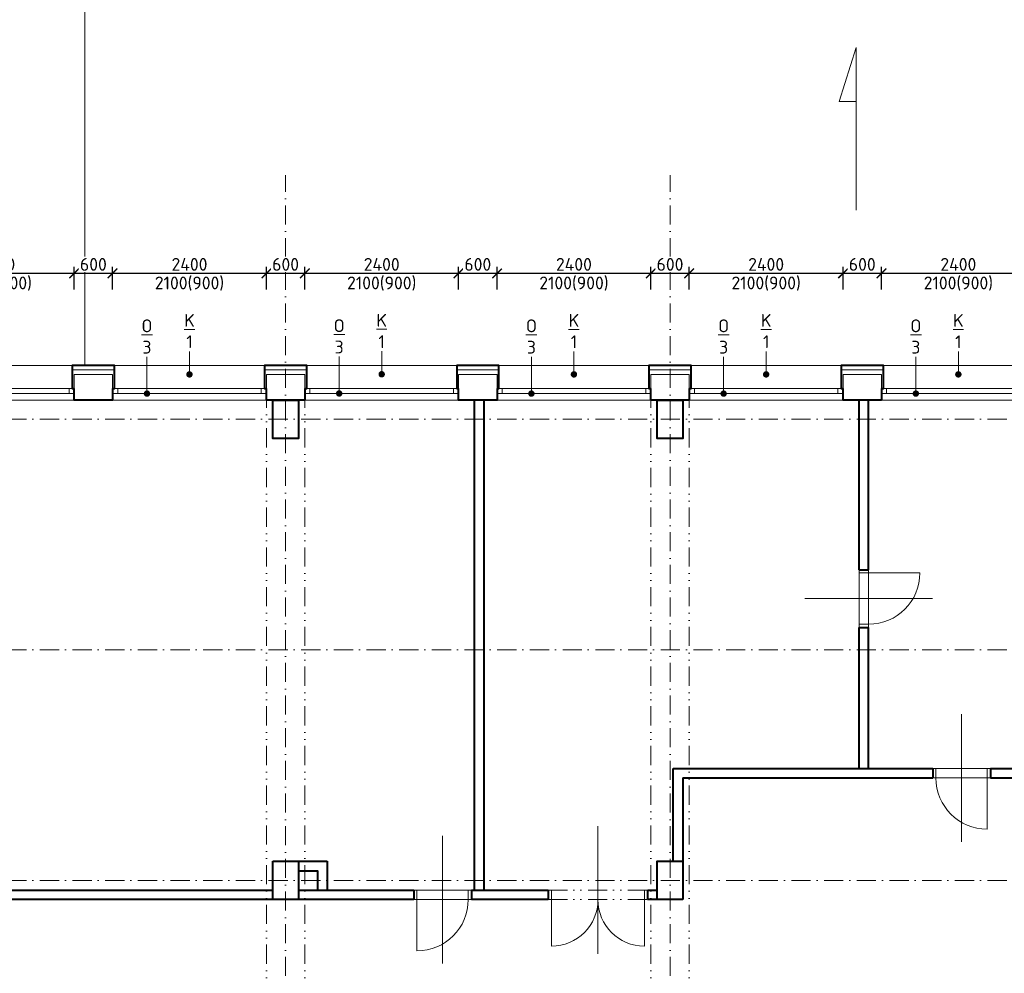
# Model space of a CAD drawing. Header units: metres. Extents: x -115250 to 1551995, y -140807 to 374743.
# Tile 132 of 205: x 68497 to 83864, y 151231 to 166119. Entities that reach past the tile are written whole.
import ezdxf
from ezdxf import colors
from ezdxf.entities.mleader import LeaderData, LeaderLine
from ezdxf.math import Vec2, Vec3

# ---------------------------------------------------------------- set-up
doc = ezdxf.new("R2010")
doc.units = ezdxf.units.M
doc.header["$LTSCALE"] = 100
doc.header["$PDMODE"] = 3
doc.header["$PDSIZE"] = 150
doc.linetypes.add('0102aČERCHOVANÁ', pattern=[5.1, 3, -1, 0.1, -1])
doc.linetypes.add('0103aDVOJČERCHOVANÁ', pattern=[6.2, 3, -1, 0.1, -1, 0.1, -1])
doc.layers.get('Defpoints').update_dxf_attribs({"lineweight": 9})
for name, color, linetype, lineweight in [('010-izolace EPS', 12, '0109IZOLACEEPS', 9), ('010-kota', 3, 'Continuous', 9), ('010-okno', 10, 'Continuous', 15), ('010-okno bublina', 12, 'Continuous', 9), ('010-tenka', 10, 'Continuous', 15), ('010-tlusta', 10, 'Continuous', 40), ('012-klempirske popis', 16, 'Continuous', 9), ('910-dvere', 7, 'Continuous', 15), ('910-osa', 8, '0102aČERCHOVANÁ', 9), ('910-tenka', 4, 'Continuous', 15), ('910-tenka nad', 4, '0103aDVOJČERCHOVANÁ', 15), ('910-tlusta', 6, 'Continuous', 40)]:
    doc.layers.add(name, color=color, linetype=linetype, lineweight=lineweight)
doc.styles.add('ISOCPEUR', font='isocpeur.ttf')
doc.linetypes.add('0109IZOLACEEPS', pattern='A,1e-05,[2,atsunami.shx,S=0.4871,R=0,X=0,Y=0],-0.9742,[2,atsunami.shx,S=0.4871,R=180,X=0,Y=0],-1e-05', length=0.97422)
doc.dimstyles.new('TSUNAMI_100', dxfattribs={"dimscale": 100, "dimtxt": 2, "dimasz": 1.5, "dimexe": 1, "dimexo": 2, "dimgap": 0.4, "dimtad": 1, "dimdec": 0, "dimrnd": 5, "dimzin": 0, "dimtxsty": 'ISOCPEUR', "dimblk1": 'ARCHTICK', "dimblk2": 'ARCHTICK', "dimsah": 1, "dimcen": 0.09, "dimdle": 1, "dimclrd": 256, "dimclre": 256, "dimclrt": 256, "dimadec": 0, "dimazin": 0, "dimtfac": 1, "dimtdec": 0, "dimtix": 1, "dimtmove": 1, "dimatfit": 3, "dimfxlon": 1, "dimtfill": 1, "dimtolj": 1, "dimtzin": 0, "dimarcsym": 0})

# ---------------------------------------------------------------- blocks, each defined once
blk = doc.blocks.new('_ARCHTICK')
at = {"color": 0, "linetype": 'ByBlock', "const_width": 0.15}
blk.add_lwpolyline([(-0.5, -0.5), (0.5, 0.5)], dxfattribs=at)
blk = doc.blocks.new('*D633')
at = {"layer": '010-kota', "lineweight": -2, "transparency": 16777216}
for p, q in [((66847, 162159), (69447, 162159)), ((66947, 161909), (66947, 162259)), ((69347, 161909), (69347, 162259))]:
    blk.add_line(p, q, dxfattribs=at)
at = {"layer": 'Defpoints', "color": 0, "transparency": 16777216}
for p in [(69347, 162159), (66947, 160381), (69347, 160381)]:
    blk.add_point(p, dxfattribs=at)
at = {"layer": '010-kota', "lineweight": -2, "transparency": 16777216, "xscale": 150, "yscale": 150, "zscale": 150, "rotation": 180}
blk.add_blockref('_ARCHTICK', (66947, 162159), dxfattribs=at)
at = {"layer": '010-kota', "lineweight": -2, "transparency": 16777216, "xscale": 150, "yscale": 150, "zscale": 150}
blk.add_blockref('_ARCHTICK', (69347, 162159), dxfattribs=at)
at = {"layer": '010-kota', "transparency": 16777216, "insert": (68147, 162299), "char_height": 200, "attachment_point": 5, "style": 'ISOCPEUR', "bg_fill": 3, "box_fill_scale": 1.1, "bg_fill_color": 256, "bg_fill_true_color": 13158600, "bg_fill_transparency": 0}
blk.add_mtext('\\A1;2400', dxfattribs=at)
at = {"layer": '010-kota', "transparency": 16777216, "insert": (68147, 161999), "char_height": 200, "attachment_point": 5, "style": 'ISOCPEUR', "bg_fill": 3, "box_fill_scale": 1.1, "bg_fill_color": 256, "bg_fill_true_color": 13158600, "bg_fill_transparency": 0}
blk.add_mtext('\\A1;2100(900)', dxfattribs=at)
blk = doc.blocks.new('*D634')
at = {"layer": '010-kota', "lineweight": -2, "transparency": 16777216}
for p, q in [((69847, 162159), (72447, 162159)), ((69947, 161909), (69947, 162259)), ((72347, 161909), (72347, 162259))]:
    blk.add_line(p, q, dxfattribs=at)
at = {"layer": 'Defpoints', "color": 0, "transparency": 16777216}
for p in [(72347, 162159), (69947, 160381), (72347, 160381)]:
    blk.add_point(p, dxfattribs=at)
at = {"layer": '010-kota', "lineweight": -2, "transparency": 16777216, "xscale": 150, "yscale": 150, "zscale": 150, "rotation": 180}
blk.add_blockref('_ARCHTICK', (69947, 162159), dxfattribs=at)
at = {"layer": '010-kota', "lineweight": -2, "transparency": 16777216, "xscale": 150, "yscale": 150, "zscale": 150}
blk.add_blockref('_ARCHTICK', (72347, 162159), dxfattribs=at)
at = {"layer": '010-kota', "transparency": 16777216, "insert": (71147, 162299), "char_height": 200, "attachment_point": 5, "style": 'ISOCPEUR', "bg_fill": 3, "box_fill_scale": 1.1, "bg_fill_color": 256, "bg_fill_true_color": 13158600, "bg_fill_transparency": 0}
blk.add_mtext('\\A1;2400', dxfattribs=at)
at = {"layer": '010-kota', "transparency": 16777216, "insert": (71147, 161999), "char_height": 200, "attachment_point": 5, "style": 'ISOCPEUR', "bg_fill": 3, "box_fill_scale": 1.1, "bg_fill_color": 256, "bg_fill_true_color": 13158600, "bg_fill_transparency": 0}
blk.add_mtext('\\A1;2100(900)', dxfattribs=at)
blk = doc.blocks.new('*D635')
at = {"layer": '010-kota', "lineweight": -2, "transparency": 16777216}
for p, q in [((69247, 162159), (70047, 162159)), ((69347, 161909), (69347, 162259)), ((69947, 161909), (69947, 162259))]:
    blk.add_line(p, q, dxfattribs=at)
at = {"layer": 'Defpoints', "color": 0, "transparency": 16777216}
for p in [(69347, 160381), (69947, 160381)]:
    blk.add_point(p, dxfattribs=at)
at = {"layer": '010-kota', "lineweight": -2, "transparency": 16777216, "xscale": 150, "yscale": 150, "zscale": 150, "rotation": 180}
blk.add_blockref('_ARCHTICK', (69347, 162159), dxfattribs=at)
at = {"layer": '010-kota', "lineweight": -2, "transparency": 16777216, "xscale": 150, "yscale": 150, "zscale": 150}
blk.add_blockref('_ARCHTICK', (69947, 162159), dxfattribs=at)
at = {"layer": '010-kota', "transparency": 16777216, "insert": (69647, 162299), "char_height": 200, "attachment_point": 5, "style": 'ISOCPEUR', "bg_fill": 3, "box_fill_scale": 1.1, "bg_fill_color": 256, "bg_fill_true_color": 13158600, "bg_fill_transparency": 0}
blk.add_mtext('\\A1;600', dxfattribs=at)
at = {"layer": 'Defpoints', "color": 0, "transparency": 16777216}
blk.add_point((69947, 162159), dxfattribs=at)
blk = doc.blocks.new('*D636')
at = {"layer": '010-kota', "lineweight": -2, "transparency": 16777216}
for p, q in [((72847, 162159), (75447, 162159)), ((72947, 161909), (72947, 162259)), ((75347, 161909), (75347, 162259))]:
    blk.add_line(p, q, dxfattribs=at)
at = {"layer": 'Defpoints', "color": 0, "transparency": 16777216}
for p in [(75347, 162159), (72947, 160381), (75347, 160381)]:
    blk.add_point(p, dxfattribs=at)
at = {"layer": '010-kota', "lineweight": -2, "transparency": 16777216, "xscale": 150, "yscale": 150, "zscale": 150, "rotation": 180}
blk.add_blockref('_ARCHTICK', (72947, 162159), dxfattribs=at)
at = {"layer": '010-kota', "lineweight": -2, "transparency": 16777216, "xscale": 150, "yscale": 150, "zscale": 150}
blk.add_blockref('_ARCHTICK', (75347, 162159), dxfattribs=at)
at = {"layer": '010-kota', "transparency": 16777216, "insert": (74147, 162299), "char_height": 200, "attachment_point": 5, "style": 'ISOCPEUR', "bg_fill": 3, "box_fill_scale": 1.1, "bg_fill_color": 256, "bg_fill_true_color": 13158600, "bg_fill_transparency": 0}
blk.add_mtext('\\A1;2400', dxfattribs=at)
at = {"layer": '010-kota', "transparency": 16777216, "insert": (74147, 161999), "char_height": 200, "attachment_point": 5, "style": 'ISOCPEUR', "bg_fill": 3, "box_fill_scale": 1.1, "bg_fill_color": 256, "bg_fill_true_color": 13158600, "bg_fill_transparency": 0}
blk.add_mtext('\\A1;2100(900)', dxfattribs=at)
blk = doc.blocks.new('*D637')
at = {"layer": '010-kota', "lineweight": -2, "transparency": 16777216}
for p, q in [((75847, 162159), (78447, 162159)), ((75947, 161909), (75947, 162259)), ((78347, 161909), (78347, 162259))]:
    blk.add_line(p, q, dxfattribs=at)
at = {"layer": 'Defpoints', "color": 0, "transparency": 16777216}
for p in [(78347, 162159), (75947, 160381), (78347, 160381)]:
    blk.add_point(p, dxfattribs=at)
at = {"layer": '010-kota', "lineweight": -2, "transparency": 16777216, "xscale": 150, "yscale": 150, "zscale": 150, "rotation": 180}
blk.add_blockref('_ARCHTICK', (75947, 162159), dxfattribs=at)
at = {"layer": '010-kota', "lineweight": -2, "transparency": 16777216, "xscale": 150, "yscale": 150, "zscale": 150}
blk.add_blockref('_ARCHTICK', (78347, 162159), dxfattribs=at)
at = {"layer": '010-kota', "transparency": 16777216, "insert": (77147, 162299), "char_height": 200, "attachment_point": 5, "style": 'ISOCPEUR', "bg_fill": 3, "box_fill_scale": 1.1, "bg_fill_color": 256, "bg_fill_true_color": 13158600, "bg_fill_transparency": 0}
blk.add_mtext('\\A1;2400', dxfattribs=at)
at = {"layer": '010-kota', "transparency": 16777216, "insert": (77147, 161999), "char_height": 200, "attachment_point": 5, "style": 'ISOCPEUR', "bg_fill": 3, "box_fill_scale": 1.1, "bg_fill_color": 256, "bg_fill_true_color": 13158600, "bg_fill_transparency": 0}
blk.add_mtext('\\A1;2100(900)', dxfattribs=at)
blk = doc.blocks.new('*D638')
at = {"layer": '010-kota', "lineweight": -2, "transparency": 16777216}
for p, q in [((75247, 162159), (76047, 162159)), ((75347, 161909), (75347, 162259)), ((75947, 161909), (75947, 162259))]:
    blk.add_line(p, q, dxfattribs=at)
at = {"layer": 'Defpoints', "color": 0, "transparency": 16777216}
for p in [(75347, 160381), (75947, 160381)]:
    blk.add_point(p, dxfattribs=at)
at = {"layer": '010-kota', "lineweight": -2, "transparency": 16777216, "xscale": 150, "yscale": 150, "zscale": 150, "rotation": 180}
blk.add_blockref('_ARCHTICK', (75347, 162159), dxfattribs=at)
at = {"layer": '010-kota', "lineweight": -2, "transparency": 16777216, "xscale": 150, "yscale": 150, "zscale": 150}
blk.add_blockref('_ARCHTICK', (75947, 162159), dxfattribs=at)
at = {"layer": '010-kota', "transparency": 16777216, "insert": (75647, 162299), "char_height": 200, "attachment_point": 5, "style": 'ISOCPEUR', "bg_fill": 3, "box_fill_scale": 1.1, "bg_fill_color": 256, "bg_fill_true_color": 13158600, "bg_fill_transparency": 0}
blk.add_mtext('\\A1;600', dxfattribs=at)
at = {"layer": 'Defpoints', "color": 0, "transparency": 16777216}
blk.add_point((75947, 162159), dxfattribs=at)
blk = doc.blocks.new('*D639')
at = {"layer": '010-kota', "lineweight": -2, "transparency": 16777216}
for p, q in [((78847, 162159), (81447, 162159)), ((78947, 161909), (78947, 162259)), ((81347, 161909), (81347, 162259))]:
    blk.add_line(p, q, dxfattribs=at)
at = {"layer": 'Defpoints', "color": 0, "transparency": 16777216}
for p in [(81347, 162159), (78947, 160431), (81347, 160431)]:
    blk.add_point(p, dxfattribs=at)
at = {"layer": '010-kota', "lineweight": -2, "transparency": 16777216, "xscale": 150, "yscale": 150, "zscale": 150, "rotation": 180}
blk.add_blockref('_ARCHTICK', (78947, 162159), dxfattribs=at)
at = {"layer": '010-kota', "lineweight": -2, "transparency": 16777216, "xscale": 150, "yscale": 150, "zscale": 150}
blk.add_blockref('_ARCHTICK', (81347, 162159), dxfattribs=at)
at = {"layer": '010-kota', "transparency": 16777216, "insert": (80147, 162299), "char_height": 200, "attachment_point": 5, "style": 'ISOCPEUR', "bg_fill": 3, "box_fill_scale": 1.1, "bg_fill_color": 256, "bg_fill_true_color": 13158600, "bg_fill_transparency": 0}
blk.add_mtext('\\A1;2400', dxfattribs=at)
at = {"layer": '010-kota', "transparency": 16777216, "insert": (80147, 161999), "char_height": 200, "attachment_point": 5, "style": 'ISOCPEUR', "bg_fill": 3, "box_fill_scale": 1.1, "bg_fill_color": 256, "bg_fill_true_color": 13158600, "bg_fill_transparency": 0}
blk.add_mtext('\\A1;2100(900)', dxfattribs=at)
blk = doc.blocks.new('*D640')
at = {"layer": '010-kota', "lineweight": -2, "transparency": 16777216}
for p, q in [((81847, 162159), (84447, 162159)), ((81947, 161909), (81947, 162259)), ((84347, 161909), (84347, 162259))]:
    blk.add_line(p, q, dxfattribs=at)
at = {"layer": 'Defpoints', "color": 0, "transparency": 16777216}
for p in [(84347, 162159), (81947, 160431), (84347, 160431)]:
    blk.add_point(p, dxfattribs=at)
at = {"layer": '010-kota', "lineweight": -2, "transparency": 16777216, "xscale": 150, "yscale": 150, "zscale": 150, "rotation": 180}
blk.add_blockref('_ARCHTICK', (81947, 162159), dxfattribs=at)
at = {"layer": '010-kota', "lineweight": -2, "transparency": 16777216, "xscale": 150, "yscale": 150, "zscale": 150}
blk.add_blockref('_ARCHTICK', (84347, 162159), dxfattribs=at)
at = {"layer": '010-kota', "transparency": 16777216, "insert": (83147, 162299), "char_height": 200, "attachment_point": 5, "style": 'ISOCPEUR', "bg_fill": 3, "box_fill_scale": 1.1, "bg_fill_color": 256, "bg_fill_true_color": 13158600, "bg_fill_transparency": 0}
blk.add_mtext('\\A1;2400', dxfattribs=at)
at = {"layer": '010-kota', "transparency": 16777216, "insert": (83147, 161999), "char_height": 200, "attachment_point": 5, "style": 'ISOCPEUR', "bg_fill": 3, "box_fill_scale": 1.1, "bg_fill_color": 256, "bg_fill_true_color": 13158600, "bg_fill_transparency": 0}
blk.add_mtext('\\A1;2100(900)', dxfattribs=at)
blk = doc.blocks.new('*D641')
at = {"layer": '010-kota', "lineweight": -2, "transparency": 16777216}
for p, q in [((81247, 162159), (82047, 162159)), ((81347, 161909), (81347, 162259)), ((81947, 161909), (81947, 162259))]:
    blk.add_line(p, q, dxfattribs=at)
at = {"layer": 'Defpoints', "color": 0, "transparency": 16777216}
for p in [(81347, 160431), (81947, 160431)]:
    blk.add_point(p, dxfattribs=at)
at = {"layer": '010-kota', "lineweight": -2, "transparency": 16777216, "xscale": 150, "yscale": 150, "zscale": 150, "rotation": 180}
blk.add_blockref('_ARCHTICK', (81347, 162159), dxfattribs=at)
at = {"layer": '010-kota', "lineweight": -2, "transparency": 16777216, "xscale": 150, "yscale": 150, "zscale": 150}
blk.add_blockref('_ARCHTICK', (81947, 162159), dxfattribs=at)
at = {"layer": '010-kota', "transparency": 16777216, "insert": (81647, 162299), "char_height": 200, "attachment_point": 5, "style": 'ISOCPEUR', "bg_fill": 3, "box_fill_scale": 1.1, "bg_fill_color": 256, "bg_fill_true_color": 13158600, "bg_fill_transparency": 0}
blk.add_mtext('\\A1;600', dxfattribs=at)
at = {"layer": 'Defpoints', "color": 0, "transparency": 16777216}
blk.add_point((81947, 162159), dxfattribs=at)
blk = doc.blocks.new('*D661')
at = {"layer": '010-kota', "lineweight": -2, "transparency": 16777216}
for p, q in [((78247, 162159), (79047, 162159)), ((78347, 161909), (78347, 162259)), ((78947, 161909), (78947, 162259))]:
    blk.add_line(p, q, dxfattribs=at)
at = {"layer": 'Defpoints', "color": 0, "transparency": 16777216}
for p in [(78347, 160381), (78947, 160381)]:
    blk.add_point(p, dxfattribs=at)
at = {"layer": '010-kota', "lineweight": -2, "transparency": 16777216, "xscale": 150, "yscale": 150, "zscale": 150, "rotation": 180}
blk.add_blockref('_ARCHTICK', (78347, 162159), dxfattribs=at)
at = {"layer": '010-kota', "lineweight": -2, "transparency": 16777216, "xscale": 150, "yscale": 150, "zscale": 150}
blk.add_blockref('_ARCHTICK', (78947, 162159), dxfattribs=at)
at = {"layer": '010-kota', "transparency": 16777216, "insert": (78647, 162299), "char_height": 200, "attachment_point": 5, "style": 'ISOCPEUR', "bg_fill": 3, "box_fill_scale": 1.1, "bg_fill_color": 256, "bg_fill_true_color": 13158600, "bg_fill_transparency": 0}
blk.add_mtext('\\A1;600', dxfattribs=at)
at = {"layer": 'Defpoints', "color": 0, "transparency": 16777216}
blk.add_point((78947, 162159), dxfattribs=at)
blk = doc.blocks.new('*D662')
at = {"layer": '010-kota', "lineweight": -2, "transparency": 16777216}
for p, q in [((72247, 162159), (73047, 162159)), ((72347, 161909), (72347, 162259)), ((72947, 161909), (72947, 162259))]:
    blk.add_line(p, q, dxfattribs=at)
at = {"layer": 'Defpoints', "color": 0, "transparency": 16777216}
for p in [(72347, 160381), (72947, 160381)]:
    blk.add_point(p, dxfattribs=at)
at = {"layer": '010-kota', "lineweight": -2, "transparency": 16777216, "xscale": 150, "yscale": 150, "zscale": 150, "rotation": 180}
blk.add_blockref('_ARCHTICK', (72347, 162159), dxfattribs=at)
at = {"layer": '010-kota', "lineweight": -2, "transparency": 16777216, "xscale": 150, "yscale": 150, "zscale": 150}
blk.add_blockref('_ARCHTICK', (72947, 162159), dxfattribs=at)
at = {"layer": '010-kota', "transparency": 16777216, "insert": (72647, 162299), "char_height": 200, "attachment_point": 5, "style": 'ISOCPEUR', "bg_fill": 3, "box_fill_scale": 1.1, "bg_fill_color": 256, "bg_fill_true_color": 13158600, "bg_fill_transparency": 0}
blk.add_mtext('\\A1;600', dxfattribs=at)
at = {"layer": 'Defpoints', "color": 0, "transparency": 16777216}
blk.add_point((72947, 162159), dxfattribs=at)
blk = doc.blocks.new('_Dot')
at = {"color": 0, "linetype": 'ByBlock', "lineweight": -2}
blk.add_line((-0.5, 0), (-1, 0), dxfattribs=at)
at = {"color": 0, "linetype": 'ByBlock', "const_width": 0.5}
blk.add_lwpolyline([(-0.25, 0, 1), (0.25, 0, 1)], format="xyb", close=True, dxfattribs=at)

msp = doc.modelspace()

# ---------------------------------------------------------------- linework, layer by layer
at = {"layer": '010-okno'}
for p, q in [((66947, 160281.2), (69347, 160281.2)), ((69946.7, 160281.2), (72346.7, 160281.2)), ((72947, 160283.5), (75347, 160283.5)), ((75947, 160281.2), (78347, 160281.2)), ((78947, 160281.2), (81347, 160281.2)), ((81947, 160281.2), (84347, 160281.2))]:
    msp.add_line(p, q, dxfattribs=at)
at = {"layer": '910-dvere'}
for p, q in [((81597, 157531.2), (81597, 156631.2)), ((81747, 157531.2), (81747, 156631.2)), ((81597, 157481.2), (82547, 157481.2)), ((80751.3, 157081.2), (82742.7, 157081.2)), ((81597, 156681.2), (81747, 156681.2)), ((83197, 155277), (83197, 153285.5)), ((83647, 154431.2), (82747, 154431.2)), ((82797, 154431.2), (82797, 154281.2)), ((83597, 154431.2), (83597, 153481.2)), ((83647, 154281.2), (82747, 154281.2)), ((77522, 153527), (77522, 151535.5)), ((75097, 153377), (75097, 151385.5)), ((74647, 152531.2), (75547, 152531.2)), ((74697, 152531.2), (74697, 151581.2)), ((75497, 152531.2), (75497, 152381.2)), ((76797, 152531.2), (76797, 151656.2)), ((78247, 152531.2), (78247, 151656.2)), ((74647, 152381.2), (75547, 152381.2))]:
    msp.add_line(p, q, dxfattribs=at)
for centre, radius, start, end in [((81747, 157481.2), 800, 270, 0), ((83597, 154281.2), 800, 180, 270), ((74697, 152381.2), 800, 270, 0), ((76797, 152381.2), 725, 270, 0), ((78247, 152381.2), 725, 180, 270)]:
    msp.add_arc(centre, radius, start, end, dxfattribs=at)
at = {"layer": '910-osa'}
for p, q in [((72647, 142009.5), (72647, 163690.5)), ((78647, 142009.5), (78647, 163690.5)), ((40251.5, 159881.2), (114312.1, 159881.2)), ((40251.5, 156281.2), (114312.1, 156281.2)), ((40251.5, 152681.2), (114312.1, 152681.2))]:
    msp.add_line(p, q, dxfattribs=at)
at = {"layer": '910-tenka'}
for p, q in [((69512, 166641.2), (69512, 160721.2)), ((72447, 160181.2), (66847, 160181.2)), ((78447, 160181.2), (72847, 160181.2)), ((81597, 160181.2), (78847, 160181.2)), ((84447, 160181.2), (81747, 160181.2))]:
    msp.add_line(p, q, dxfattribs=at)
msp.add_lwpolyline([(81549.7, 163146), (81549.7, 165684.2), (81286.5, 164843.2), (81549.7, 164843.2)], dxfattribs=at)
at = {"layer": '910-tenka nad', "linetype": '0103aDVOJČERCHOVANÁ'}
for p, q in [((72347, 145181.2), (72347, 160181.2)), ((72947, 145181.2), (72947, 160181.2)), ((78347, 145181.2), (78347, 160181.2)), ((78947, 145181.2), (78947, 160181.2)), ((76747, 152531.2), (78297, 152531.2)), ((76747, 152381.2), (78297, 152381.2))]:
    msp.add_line(p, q, dxfattribs=at)
at = {"layer": '910-tlusta'}
for p, q in [((75597, 152531.2), (75597, 160181.2)), ((75747, 152531.2), (75747, 160181.2)), ((81597, 157531.2), (81597, 160181.2)), ((81747, 157531.2), (81747, 160181.2)), ((81597, 157531.2), (81747, 157531.2)), ((81597, 156631.2), (81747, 156631.2)), ((81597, 154431.2), (81597, 156631.2)), ((81747, 154431.2), (81747, 156631.2)), ((78697, 152981.2), (78697, 154431.2)), ((78697, 154431.2), (82747, 154431.2)), ((82747, 154431.2), (82747, 154281.2)), ((83647, 154431.2), (85427, 154431.2)), ((83647, 154431.2), (83647, 154281.2)), ((78847, 154281.2), (82747, 154281.2)), ((78847, 154281.2), (78847, 152381.2)), ((83647, 154281.2), (85427, 154281.2)), ((72447, 152981.2), (73297, 152981.2)), ((66847, 152531.2), (72447, 152531.2)), ((72847, 152531.2), (74647, 152531.2)), ((74647, 152531.2), (74647, 152381.2)), ((75547, 152531.2), (76747, 152531.2)), ((75547, 152531.2), (75547, 152381.2)), ((76747, 152531.2), (76747, 152381.2)), ((78297, 152531.2), (78447, 152531.2)), ((78297, 152531.2), (78297, 152381.2)), ((78297, 152531.2), (78297, 152381.2)), ((74647, 152381.2), (54447, 152381.2)), ((76747, 152381.2), (75547, 152381.2)), ((78847, 152381.2), (78297, 152381.2))]:
    msp.add_line(p, q, dxfattribs=at)
for points in [[(69947.1, 160361.2), (69947, 160181.2), (69347, 160181.2), (69347.1, 160361.2)], [(72947, 160361.2), (72947, 160181.2), (72347, 160181.2), (72347, 160361.2)], [(75947.1, 160361.2), (75947, 160181.2), (75347, 160181.2), (75347.1, 160363.5)], [(78947.3, 160361.2), (78947.3, 160181.2), (78347.3, 160181.2), (78347.3, 160361.2)], [(81947.3, 160181.2), (81347.3, 160181.2), (81347.3, 160361.2)], [(81947.3, 160361.2), (81947.3, 160181.2)], [(72447, 152381.2), (72447, 152981.2)], [(72847, 152981.2), (72847, 152381.2)], [(73297, 152981.2), (73297, 152531.2)], [(78447, 152381.2), (78447, 152981.2), (78847, 152981.2)], [(72847, 152831.2), (73147, 152831.2), (73147, 152531.2)]]:
    msp.add_lwpolyline(points, dxfattribs=at)
for points in [[(72447, 160181.2), (72847, 160181.2), (72847, 159581.2), (72447, 159581.2)], [(78447, 160181.2), (78847, 160181.2), (78847, 159581.2), (78447, 159581.2)]]:
    msp.add_lwpolyline(points, close=True, dxfattribs=at)

# ---------------------------------------------------------------- next in the draw order: dimensions: what is measured, and where the dimension line sits
at = {"layer": '010-kota'}
for base, p1, p2, picture, middle in [((69347.3, 162159.3), (66947.3, 160381.2), (69347.3, 160381.2), '*D633', (68147.3, 162159.3)), ((72347.3, 162159.3), (69947.3, 160381.2), (72347.3, 160381.2), '*D634', (71147.3, 162159.3)), ((75347.3, 162159.3), (72947.3, 160381.2), (75347.3, 160381.2), '*D636', (74147.3, 162159.3)), ((78347.3, 162159.3), (75947.3, 160381.2), (78347.3, 160381.2), '*D637', (77147.3, 162159.3)), ((81347.3, 162159.3), (78947.3, 160431.2), (81347.3, 160431.2), '*D639', (80147.3, 162159.3)), ((84347.3, 162159.3), (81947.3, 160431.2), (84347.3, 160431.2), '*D640', (83147.3, 162159.3))]:
    dim = msp.add_linear_dim(base=base, p1=p1, p2=p2, text='<>\\X2100(900)', dimstyle='TSUNAMI_100', dxfattribs=at)
    dim.commit()
    dim.dimension.update_dxf_attribs({"geometry": picture, "text_midpoint": middle})

# ---------------------------------------------------------------- next in the draw order: dimensions: what is measured, and where the dimension line sits
for base, p1, p2, picture, middle in [((69947.3, 162159.3), (69347.3, 160381.2), (69947.3, 160381.2), '*D635', (69647.3, 162299.3)), ((72947.3, 162159.3), (72347.3, 160381.2), (72947.3, 160381.2), '*D662', (72647.3, 162299.3)), ((75947.3, 162159.3), (75347.3, 160381.2), (75947.3, 160381.2), '*D638', (75647.3, 162299.3)), ((78947.3, 162159.3), (78347.3, 160381.2), (78947.3, 160381.2), '*D661', (78647.3, 162299.3)), ((81947.3, 162159.3), (81347.3, 160431.2), (81947.3, 160431.2), '*D641', (81647.3, 162299.3))]:
    dim = msp.add_linear_dim(base=base, p1=p1, p2=p2, dimstyle='TSUNAMI_100', dxfattribs=at)
    dim.commit()
    dim.dimension.update_dxf_attribs({"geometry": picture, "text_midpoint": middle})

# ---------------------------------------------------------------- next in the draw order: leaders
at = {"layer": '010-okno bublina'}
ml = msp.add_multileader_mtext('Standard', dxfattribs=at)
ml.set_content('{\\LO\\P}3', color=256, style='ISOCPEUR')
ml.set_leader_properties(color=256, linetype='ByLayer', lineweight=-1)
ml.set_arrow_properties(name='DOT')
ml.build(insert=Vec2(0, 0))
ml.multileader.update_dxf_attribs({"has_text_frame": 1, "text_attachment_direction": 1, "text_left_attachment_type": 2, "text_right_attachment_type": 2, "dogleg_length": 0.0018, "arrow_head_size": 100, "scale": 200})
ctx = ml.context
ctx.base_point, ctx.scale, ctx.char_height, ctx.arrow_head_size, ctx.landing_gap_size, ctx.plane_origin = Vec3(70483.4, 160856.1), 200, 200, 100, 50, Vec3(72916.8, 159881.4)
ctx.left_attachment, ctx.right_attachment, ctx.text_align_type = 2, 2, 1
notes = []
notes.append((ctx, [(0, (1, 1, 0), (70483.4, 160856.1), (1, 0), 0, [(0, [(70483.4, 160281.2)], 0, [])])]))
ctx.mtext.insert, ctx.mtext.alignment, ctx.mtext.flow_direction = Vec3(70483.4, 161439.4), 2, 5
ml = msp.add_multileader_mtext('Standard', dxfattribs=at)
ml.set_content('{\\LO\\P}3', color=256, style='ISOCPEUR')
ml.set_leader_properties(color=256, linetype='ByLayer', lineweight=-1)
ml.set_arrow_properties(name='DOT')
ml.build(insert=Vec2(0, 0))
ml.multileader.update_dxf_attribs({"has_text_frame": 1, "text_attachment_direction": 1, "text_left_attachment_type": 2, "text_right_attachment_type": 2, "dogleg_length": 0.0018, "arrow_head_size": 100, "scale": 200})
ctx = ml.context
ctx.base_point, ctx.scale, ctx.char_height, ctx.arrow_head_size, ctx.landing_gap_size, ctx.plane_origin = Vec3(73483.7, 160858.4), 200, 200, 100, 50, Vec3(75917.2, 159883.7)
ctx.left_attachment, ctx.right_attachment, ctx.text_align_type = 2, 2, 1
notes.append((ctx, [(0, (1, 1, 0), (73483.7, 160858.4), (1, 0), 0, [(0, [(73483.7, 160283.5)], 0, [])])]))
ctx.mtext.insert, ctx.mtext.alignment, ctx.mtext.flow_direction = Vec3(73483.7, 161441.7), 2, 5
ml = msp.add_multileader_mtext('Standard', dxfattribs=at)
ml.set_content('{\\LO\\P}3', color=256, style='ISOCPEUR')
ml.set_leader_properties(color=256, linetype='ByLayer', lineweight=-1)
ml.set_arrow_properties(name='DOT')
ml.build(insert=Vec2(0, 0))
ml.multileader.update_dxf_attribs({"has_text_frame": 1, "text_attachment_direction": 1, "text_left_attachment_type": 2, "text_right_attachment_type": 2, "dogleg_length": 0.0018, "arrow_head_size": 100, "scale": 200})
ctx = ml.context
ctx.base_point, ctx.scale, ctx.char_height, ctx.arrow_head_size, ctx.landing_gap_size, ctx.plane_origin = Vec3(76483.7, 160856.1), 200, 200, 100, 50, Vec3(78917.1, 159881.4)
ctx.left_attachment, ctx.right_attachment, ctx.text_align_type = 2, 2, 1
notes.append((ctx, [(0, (1, 1, 0), (76483.7, 160856.1), (1, 0), 0, [(0, [(76483.7, 160281.2)], 0, [])])]))
ctx.mtext.insert, ctx.mtext.alignment, ctx.mtext.flow_direction = Vec3(76483.7, 161439.4), 2, 5
ml = msp.add_multileader_mtext('Standard', dxfattribs=at)
ml.set_content('{\\LO\\P}3', color=256, style='ISOCPEUR')
ml.set_leader_properties(color=256, linetype='ByLayer', lineweight=-1)
ml.set_arrow_properties(name='DOT')
ml.build(insert=Vec2(0, 0))
ml.multileader.update_dxf_attribs({"has_text_frame": 1, "text_attachment_direction": 1, "text_left_attachment_type": 2, "text_right_attachment_type": 2, "dogleg_length": 0.0018, "arrow_head_size": 100, "scale": 200})
ctx = ml.context
ctx.base_point, ctx.scale, ctx.char_height, ctx.arrow_head_size, ctx.landing_gap_size, ctx.plane_origin = Vec3(79483.7, 160856.1), 200, 200, 100, 50, Vec3(81917.1, 159881.4)
ctx.left_attachment, ctx.right_attachment, ctx.text_align_type = 2, 2, 1
notes.append((ctx, [(0, (1, 1, 0), (79483.7, 160856.1), (1, 0), 0, [(0, [(79483.7, 160281.2)], 0, [])])]))
ctx.mtext.insert, ctx.mtext.alignment, ctx.mtext.flow_direction = Vec3(79483.7, 161439.4), 2, 5
ml = msp.add_multileader_mtext('Standard', dxfattribs=at)
ml.set_content('{\\LO\\P}3', color=256, style='ISOCPEUR')
ml.set_leader_properties(color=256, linetype='ByLayer', lineweight=-1)
ml.set_arrow_properties(name='DOT')
ml.build(insert=Vec2(0, 0))
ml.multileader.update_dxf_attribs({"has_text_frame": 1, "text_attachment_direction": 1, "text_left_attachment_type": 2, "text_right_attachment_type": 2, "dogleg_length": 0.0018, "arrow_head_size": 100, "scale": 200})
ctx = ml.context
ctx.base_point, ctx.scale, ctx.char_height, ctx.arrow_head_size, ctx.landing_gap_size, ctx.plane_origin = Vec3(82483.7, 160856.1), 200, 200, 100, 50, Vec3(84917.1, 159881.4)
ctx.left_attachment, ctx.right_attachment, ctx.text_align_type = 2, 2, 1
notes.append((ctx, [(0, (1, 1, 0), (82483.7, 160856.1), (1, 0), 0, [(0, [(82483.7, 160281.2)], 0, [])])]))
ctx.mtext.insert, ctx.mtext.alignment, ctx.mtext.flow_direction = Vec3(82483.7, 161439.4), 2, 5
at = {"layer": '012-klempirske popis'}
ml = msp.add_multileader_mtext('Standard', dxfattribs=at)
ml.set_content('{\\LK\\P}1', color=256, style='ISOCPEUR')
ml.set_leader_properties(color=256, linetype='ByLayer', lineweight=-1)
ml.set_arrow_properties(name='DOT')
ml.build(insert=Vec2(0, 0))
ml.multileader.update_dxf_attribs({"has_text_frame": 1, "text_attachment_direction": 1, "text_left_attachment_type": 2, "text_right_attachment_type": 2, "dogleg_length": 0.0018, "arrow_head_size": 100, "scale": 200})
ctx = ml.context
ctx.base_point, ctx.scale, ctx.char_height, ctx.arrow_head_size, ctx.landing_gap_size, ctx.plane_origin = Vec3(71146.7, 160940.5), 200, 200, 100, 50, Vec3(73580.2, 159781.4)
ctx.left_attachment, ctx.right_attachment, ctx.text_align_type = 2, 2, 1
notes.append((ctx, [(0, (1, 1, 0), (71146.7, 160940.5), (1, 0), 0, [(0, [(71146.7, 160581.2)], 0, [])])]))
ctx.mtext.insert, ctx.mtext.alignment, ctx.mtext.flow_direction = Vec3(71146.7, 161523.9), 2, 5
ml = msp.add_multileader_mtext('Standard', dxfattribs=at)
ml.set_content('{\\LK\\P}1', color=256, style='ISOCPEUR')
ml.set_leader_properties(color=256, linetype='ByLayer', lineweight=-1)
ml.set_arrow_properties(name='DOT')
ml.build(insert=Vec2(0, 0))
ml.multileader.update_dxf_attribs({"has_text_frame": 1, "text_attachment_direction": 1, "text_left_attachment_type": 2, "text_right_attachment_type": 2, "dogleg_length": 0.0018, "arrow_head_size": 100, "scale": 200})
ctx = ml.context
ctx.base_point, ctx.scale, ctx.char_height, ctx.arrow_head_size, ctx.landing_gap_size, ctx.plane_origin = Vec3(74147, 160942.8), 200, 200, 100, 50, Vec3(76580.5, 159783.7)
ctx.left_attachment, ctx.right_attachment, ctx.text_align_type = 2, 2, 1
notes.append((ctx, [(0, (1, 1, 0), (74147, 160942.8), (1, 0), 0, [(0, [(74147, 160583.5)], 0, [])])]))
ctx.mtext.insert, ctx.mtext.alignment, ctx.mtext.flow_direction = Vec3(74147, 161526.1), 2, 5
ml = msp.add_multileader_mtext('Standard', dxfattribs=at)
ml.set_content('{\\LK\\P}1', color=256, style='ISOCPEUR')
ml.set_leader_properties(color=256, linetype='ByLayer', lineweight=-1)
ml.set_arrow_properties(name='DOT')
ml.build(insert=Vec2(0, 0))
ml.multileader.update_dxf_attribs({"has_text_frame": 1, "text_attachment_direction": 1, "text_left_attachment_type": 2, "text_right_attachment_type": 2, "dogleg_length": 0.0018, "arrow_head_size": 100, "scale": 200})
ctx = ml.context
ctx.base_point, ctx.scale, ctx.char_height, ctx.arrow_head_size, ctx.landing_gap_size, ctx.plane_origin = Vec3(77147, 160940.5), 200, 200, 100, 50, Vec3(79580.5, 159781.4)
ctx.left_attachment, ctx.right_attachment, ctx.text_align_type = 2, 2, 1
notes.append((ctx, [(0, (1, 1, 0), (77147, 160940.5), (1, 0), 0, [(0, [(77147, 160581.2)], 0, [])])]))
ctx.mtext.insert, ctx.mtext.alignment, ctx.mtext.flow_direction = Vec3(77147, 161523.9), 2, 5
ml = msp.add_multileader_mtext('Standard', dxfattribs=at)
ml.set_content('{\\LK\\P}1', color=256, style='ISOCPEUR')
ml.set_leader_properties(color=256, linetype='ByLayer', lineweight=-1)
ml.set_arrow_properties(name='DOT')
ml.build(insert=Vec2(0, 0))
ml.multileader.update_dxf_attribs({"has_text_frame": 1, "text_attachment_direction": 1, "text_left_attachment_type": 2, "text_right_attachment_type": 2, "dogleg_length": 0.0018, "arrow_head_size": 100, "scale": 200})
ctx = ml.context
ctx.base_point, ctx.scale, ctx.char_height, ctx.arrow_head_size, ctx.landing_gap_size, ctx.plane_origin = Vec3(80147, 160940.5), 200, 200, 100, 50, Vec3(82580.5, 159781.4)
ctx.left_attachment, ctx.right_attachment, ctx.text_align_type = 2, 2, 1
notes.append((ctx, [(0, (1, 1, 0), (80147, 160940.5), (1, 0), 0, [(0, [(80147, 160581.2)], 0, [])])]))
ctx.mtext.insert, ctx.mtext.alignment, ctx.mtext.flow_direction = Vec3(80147, 161523.9), 2, 5
ml = msp.add_multileader_mtext('Standard', dxfattribs=at)
ml.set_content('{\\LK\\P}1', color=256, style='ISOCPEUR')
ml.set_leader_properties(color=256, linetype='ByLayer', lineweight=-1)
ml.set_arrow_properties(name='DOT')
ml.build(insert=Vec2(0, 0))
ml.multileader.update_dxf_attribs({"has_text_frame": 1, "text_attachment_direction": 1, "text_left_attachment_type": 2, "text_right_attachment_type": 2, "dogleg_length": 0.0018, "arrow_head_size": 100, "scale": 200})
ctx = ml.context
ctx.base_point, ctx.scale, ctx.char_height, ctx.arrow_head_size, ctx.landing_gap_size, ctx.plane_origin = Vec3(83147, 160940.5), 200, 200, 100, 50, Vec3(85580.5, 159781.4)
ctx.left_attachment, ctx.right_attachment, ctx.text_align_type = 2, 2, 1
notes.append((ctx, [(0, (1, 1, 0), (83147, 160940.5), (1, 0), 0, [(0, [(83147, 160581.2)], 0, [])])]))
ctx.mtext.insert, ctx.mtext.alignment, ctx.mtext.flow_direction = Vec3(83147, 161523.9), 2, 5
for ctx, leaders in notes:
    for number, flags, end, landing, length, lines in leaders:
        leader = LeaderData()
        leader.index, (leader.has_last_leader_line, leader.has_dogleg_vector, leader.attachment_direction) = number, flags
        leader.last_leader_point, leader.dogleg_vector, leader.dogleg_length = Vec3(end), Vec3(landing), length
        for number, points, colour, breaks in lines:
            line = LeaderLine()
            line.index, line.vertices, line.color, line.breaks = number, Vec3.list(points), colors.encode_raw_color(colour), breaks
            leader.lines.append(line)
        ctx.leaders.append(leader)

# ---------------------------------------------------------------- next in the draw order: linework, layer by layer
at = {"layer": '010-izolace EPS', "ltscale": 1.4}
for p, q in [((69317.3, 160651.2), (69977.3, 160651.2)), ((72317, 160651.2), (72977, 160651.2)), ((75317.3, 160651.2), (75977.3, 160651.2)), ((78317.3, 160651.2), (78977.3, 160651.2)), ((81317.3, 160651.2), (81977.3, 160651.2))]:
    msp.add_line(p, q, dxfattribs=at)
at = {"layer": '010-okno'}
for p, q in [((66947.1, 160361.2), (69347, 160361.2)), ((69267, 160361.2), (69267, 160281.2)), ((69947.1, 160361.2), (72346.7, 160361.2)), ((70026.7, 160361.2), (70026.7, 160281.2)), ((72266.7, 160361.2), (72266.7, 160281.2)), ((72947, 160363.5), (75347, 160363.5)), ((73027, 160363.5), (73027, 160283.5)), ((75267, 160363.5), (75267, 160283.5)), ((75947.1, 160361.2), (78347, 160361.2)), ((76027, 160361.2), (76027, 160281.2)), ((78267, 160361.2), (78267, 160281.2)), ((78947, 160361.2), (81347, 160361.2)), ((79027, 160361.2), (79027, 160281.2)), ((81267, 160361.2), (81267, 160281.2)), ((81947, 160361.2), (84347, 160361.2)), ((82027, 160361.2), (82027, 160281.2))]:
    msp.add_line(p, q, dxfattribs=at)
at = {"layer": '010-tenka'}
for p, q in [((66977.3, 160721.2), (69317.3, 160721.2)), ((69977.3, 160721.2), (72317, 160721.2)), ((72977, 160721.2), (75317.3, 160721.2)), ((75977.3, 160721.2), (78317.3, 160721.2)), ((78977.3, 160721.2), (81317.3, 160721.2)), ((81977.3, 160721.2), (84317.3, 160721.2))]:
    msp.add_line(p, q, dxfattribs=at)
at = {"layer": '010-tlusta'}
for points in [[(69947.1, 160361.2), (69977.3, 160361.2), (69977.3, 160581.2), (69977.3, 160721.2), (69347.3, 160721.2), (69317.3, 160721.2), (69317.3, 160361.2), (69347.1, 160361.2)], [(72947, 160361.2), (72977, 160361.2), (72977, 160581.2), (72977, 160721.2), (72347, 160721.2), (72317, 160721.2), (72317, 160361.2), (72347, 160361.2)], [(75947.1, 160361.2), (75977.3, 160361.2), (75977.3, 160581.2), (75977.3, 160721.2), (75347.3, 160721.2), (75317.3, 160721.2), (75317.3, 160363.5), (75347.1, 160363.5)], [(78947.3, 160361.2), (78977.3, 160361.2), (78977.3, 160581.2), (78977.3, 160721.2), (78347.3, 160721.2), (78317.3, 160721.2), (78317.3, 160361.2), (78347.3, 160361.2)], [(81947.3, 160361.2), (81977.3, 160361.2), (81977.3, 160581.2), (81977.3, 160721.2), (81347.3, 160721.2), (81317.3, 160721.2), (81317.3, 160361.2), (81347.3, 160361.2)]]:
    msp.add_lwpolyline(points, dxfattribs=at)
at = {"layer": '910-tenka'}
for p, q in [((69347.1, 160361.2), (69347.1, 160581.2)), ((69347.1, 160581.2), (69947.1, 160581.2)), ((69947.1, 160581.2), (69947.1, 160361.2)), ((72347, 160361.2), (72347, 160581.2)), ((72347, 160581.2), (72947, 160581.2)), ((72947, 160581.2), (72947, 160363.5)), ((75347, 160363.5), (75347, 160581.2)), ((75347, 160581.2), (75947.1, 160581.2)), ((75947.1, 160581.2), (75947.1, 160361.2)), ((78347, 160361.2), (78347, 160581.2)), ((78347, 160581.2), (78947, 160581.2)), ((78947, 160581.2), (78947, 160361.2)), ((81347.3, 160361.2), (81347.3, 160581.2)), ((81347.3, 160581.2), (81947, 160581.2)), ((81947, 160581.2), (81947, 160361.2))]:
    msp.add_line(p, q, dxfattribs=at)

doc.saveas('drawing.dxf')
